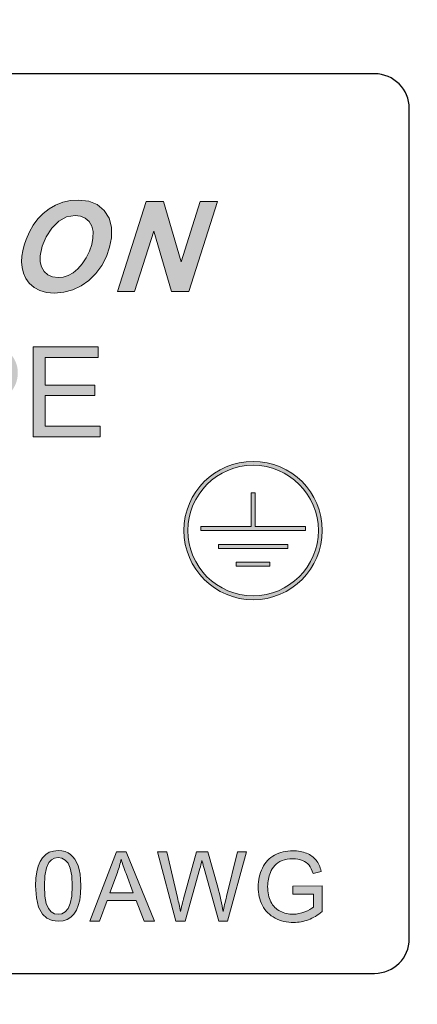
# Model space of a CAD drawing. Header units: inches. Extents: x 10161 to 10458, y -1741 to -1531.
# Tile 11 of 15: x 10339.44 to 10345.19, y -1634.8 to -1620.57. Entities that reach past the tile are written whole.
import ezdxf

# ---------------------------------------------------------------- set-up
doc = ezdxf.new("R2010")
doc.units = ezdxf.units.IN
doc.header["$MEASUREMENT"] = 0
doc.layers.get('0').update_dxf_attribs({"lineweight": 30})
doc.layers.add('66', color=1, linetype='Continuous', lineweight=13)
doc.layers.add('尺寸线', color=3, linetype='Continuous', lineweight=13)
doc.styles.add('romans-高2.5', font='romans.shx', dxfattribs={"width": 0.8, "height": 2.5})
doc.dimstyles.new('A4_0.5-Rev.1.1', dxfattribs={"dimtxt": 2.5, "dimasz": 2.5, "dimexe": 1, "dimexo": 0.3, "dimgap": 1, "dimtad": 1, "dimzin": 1, "dimdsep": 46, "dimtxsty": 'romans-高2.5', "dimcen": 1, "dimclrd": 256, "dimclre": 256, "dimclrt": 256, "dimadec": 1, "dimazin": 0, "dimtfac": 1, "dimtmove": 0, "dimatfit": 3, "dimfxl": 1, "dimtolj": 1, "dimtzin": 0, "dimlwd": -1, "dimlwe": -1, "dimarcsym": 0})

# ---------------------------------------------------------------- blocks, each defined once
blk = doc.blocks.new('*D8')
at = {"layer": 'Defpoints', "color": 0}
for p in [(10351.22, -1602.289), (10321.22, -1623.329), (10351.22, -1623.329)]:
    blk.add_point(p, dxfattribs=at)
at = {"layer": '尺寸线'}
for p, q in [((10321.22, -1623.029), (10321.22, -1601.289)), ((10351.22, -1623.029), (10351.22, -1601.289)), ((10323.72, -1602.289), (10348.72, -1602.289))]:
    blk.add_line(p, q, dxfattribs=at)
for points in [[(10323.72, -1601.872), (10323.72, -1602.705), (10321.22, -1602.289)], [(10348.72, -1601.872), (10348.72, -1602.705), (10351.22, -1602.289)]]:
    blk.add_solid(points, dxfattribs=at)
at = {"layer": '尺寸线', "insert": (10336.22, -1600.039), "char_height": 2.5, "attachment_point": 5, "style": 'romans-高2.5'}
blk.add_mtext('\\A1;30.00', dxfattribs=at)
blk = doc.blocks.new('*D5')
at = {"layer": 'Defpoints', "color": 0}
for p in [(10364.22, -1594.112), (10308.22, -1650.111), (10364.22, -1650.111)]:
    blk.add_point(p, dxfattribs=at)
at = {"layer": '尺寸线'}
for p, q in [((10308.22, -1649.811), (10308.22, -1593.112)), ((10364.22, -1649.811), (10364.22, -1593.112)), ((10310.72, -1594.112), (10361.72, -1594.112))]:
    blk.add_line(p, q, dxfattribs=at)
for points in [[(10310.72, -1593.695), (10310.72, -1594.529), (10308.22, -1594.112)], [(10361.72, -1593.695), (10361.72, -1594.529), (10364.22, -1594.112)]]:
    blk.add_solid(points, dxfattribs=at)
at = {"layer": '尺寸线', "insert": (10335.119, -1591.862), "char_height": 2.5, "attachment_point": 5, "style": 'romans-高2.5'}
blk.add_mtext('\\A1;56.00', dxfattribs=at)

msp = doc.modelspace()

# ---------------------------------------------------------------- hatches: boundary and pattern name
at = {"layer": '66'}
h = msp.add_hatch(color=256, dxfattribs=at)
h.paths.add_polyline_path([(10339.17, -1623.286), (10339.081, -1623.226), (10338.967, -1623.19), (10338.827, -1623.178), (10338.688, -1623.19), (10338.569, -1623.226), (10338.471, -1623.286), (10338.396, -1623.365), (10338.347, -1623.456), (10338.322, -1623.559), (10338.32, -1623.619), (10338.327, -1623.673), (10338.344, -1623.723), (10338.369, -1623.767), (10338.401, -1623.805), (10338.441, -1623.837), (10338.492, -1623.868), (10338.562, -1623.905), (10338.732, -1623.986), (10338.79, -1624.018), (10338.823, -1624.041), (10338.847, -1624.07), (10338.859, -1624.102), (10338.861, -1624.139), (10338.849, -1624.181), (10338.826, -1624.219), (10338.789, -1624.252), (10338.739, -1624.278), (10338.674, -1624.294), (10338.594, -1624.299), (10338.501, -1624.292), (10338.431, -1624.268), (10338.386, -1624.23), (10338.369, -1624.193), (10338.361, -1624.138), (10338.362, -1624.066), (10338.106, -1624.079), (10338.101, -1624.163), (10338.108, -1624.24), (10338.128, -1624.31), (10338.162, -1624.372), (10338.214, -1624.424), (10338.284, -1624.466), (10338.367, -1624.498), (10338.462, -1624.516), (10338.568, -1624.523), (10338.719, -1624.509), (10338.85, -1624.468), (10338.96, -1624.401), (10339.046, -1624.314), (10339.102, -1624.216), (10339.129, -1624.107), (10339.129, -1624.02), (10339.107, -1623.944), (10339.063, -1623.879), (10339.009, -1623.835), (10338.92, -1623.782), (10338.712, -1623.682), (10338.652, -1623.648), (10338.614, -1623.62), (10338.593, -1623.594), (10338.582, -1623.563), (10338.581, -1623.528), (10338.59, -1623.49), (10338.61, -1623.458), (10338.639, -1623.429), (10338.68, -1623.408), (10338.735, -1623.395), (10338.802, -1623.39), (10338.87, -1623.396), (10338.925, -1623.412), (10338.967, -1623.44), (10338.995, -1623.478), (10339.013, -1623.525), (10339.018, -1623.583), (10339.276, -1623.571), (10339.267, -1623.46), (10339.232, -1623.365)])
h.paths.add_polyline_path([(10340.562, -1623.245), (10340.438, -1623.195), (10340.289, -1623.178), (10340.173, -1623.186), (10340.063, -1623.211), (10339.96, -1623.252), (10339.866, -1623.306), (10339.78, -1623.372), (10339.704, -1623.451), (10339.638, -1623.54), (10339.581, -1623.639), (10339.534, -1623.748), (10339.505, -1623.831), (10339.484, -1623.912), (10339.472, -1623.99), (10339.468, -1624.073), (10339.476, -1624.155), (10339.496, -1624.237), (10339.53, -1624.314), (10339.58, -1624.382), (10339.648, -1624.441), (10339.731, -1624.487), (10339.83, -1624.514), (10339.944, -1624.523), (10340.08, -1624.512), (10340.209, -1624.477), (10340.33, -1624.42), (10340.442, -1624.341), (10340.541, -1624.242), (10340.626, -1624.124), (10340.694, -1623.994), (10340.741, -1623.861), (10340.767, -1623.725), (10340.767, -1623.571), (10340.733, -1623.439), (10340.662, -1623.328)])
h.paths.add_polyline_path([(10340.243, -1623.402), (10340.322, -1623.411), (10340.389, -1623.441), (10340.444, -1623.489), (10340.482, -1623.555), (10340.501, -1623.635), (10340.499, -1623.73), (10340.482, -1623.822), (10340.45, -1623.917), (10340.403, -1624.012), (10340.346, -1624.101), (10340.283, -1624.173), (10340.214, -1624.229), (10340.142, -1624.268), (10340.07, -1624.292), (10339.998, -1624.3), (10339.916, -1624.29), (10339.848, -1624.26), (10339.793, -1624.21), (10339.755, -1624.145), (10339.736, -1624.07), (10339.737, -1623.985), (10339.766, -1623.844), (10339.822, -1623.71), (10339.904, -1623.585), (10340.005, -1623.483), (10340.118, -1623.422)], flags=16)
h.paths.add_polyline_path([(10341.518, -1623.2), (10341.267, -1623.2), (10340.852, -1624.5), (10341.101, -1624.5), (10341.38, -1623.627), (10341.634, -1624.5), (10341.884, -1624.5), (10342.3, -1623.2), (10342.051, -1623.2), (10341.773, -1624.07)])
h.paths.add_polyline_path([(10340.576, -1625.3), (10339.636, -1625.3), (10339.636, -1626.6), (10340.606, -1626.6), (10340.606, -1626.447), (10339.808, -1626.447), (10339.808, -1626.004), (10340.527, -1626.004), (10340.527, -1625.852), (10339.808, -1625.852), (10339.808, -1625.454), (10340.576, -1625.454)])
edge = h.paths.add_edge_path()
edge.add_spline(control_points=[(10339.374, -1625.499), (10339.35, -1625.45), (10339.315, -1625.405), (10339.27, -1625.374)], knot_values=[0, 0, 0, 0, 0.162916, 0.162916, 0.162916, 0.162916], degree=3, periodic=0)
edge.add_spline(control_points=[(10339.27, -1625.374), (10339.223, -1625.341), (10339.166, -1625.322), (10339.11, -1625.313)], knot_values=[0, 0, 0, 0, 0.171826, 0.171826, 0.171826, 0.171826], degree=3, periodic=0)
edge.add_spline(control_points=[(10339.11, -1625.313), (10339.045, -1625.301), (10338.978, -1625.3), (10338.912, -1625.3)], knot_values=[0, 0, 0, 0, 0.198108, 0.198108, 0.198108, 0.198108], degree=3, periodic=0)
edge.add_line((10338.912, -1625.3), (10338.422, -1625.3))
edge.add_line((10338.422, -1625.3), (10338.422, -1626.6))
edge.add_line((10338.422, -1626.6), (10338.593, -1626.6))
edge.add_line((10338.593, -1626.6), (10338.593, -1626.072))
edge.add_line((10338.593, -1626.072), (10338.927, -1626.072))
edge.add_spline(control_points=[(10338.927, -1626.072), (10339.06, -1626.072), (10339.218, -1626.055), (10339.308, -1625.957)], knot_values=[0, 0, 0, 0, 0.398206, 0.398206, 0.398206, 0.398206], degree=3, periodic=0)
edge.add_spline(control_points=[(10339.308, -1625.957), (10339.376, -1625.884), (10339.414, -1625.777), (10339.414, -1625.677)], knot_values=[0, 0, 0, 0, 0.299808, 0.299808, 0.299808, 0.299808], degree=3, periodic=0)
edge.add_spline(control_points=[(10339.414, -1625.677), (10339.414, -1625.616), (10339.401, -1625.553), (10339.374, -1625.499)], knot_values=[0, 0, 0, 0, 0.181872, 0.181872, 0.181872, 0.181872], degree=3, periodic=0)
h.paths.add_polyline_path([(10338.223, -1626.052), (10337.735, -1626.052), (10337.735, -1626.212), (10338.223, -1626.212)])
edge = h.paths.add_edge_path(flags=16)
edge.add_spline(control_points=[(10339.166, -1625.856), (10339.213, -1625.815), (10339.236, -1625.745), (10339.236, -1625.682)], knot_values=[0, 0, 0, 0, 0.188039, 0.188039, 0.188039, 0.188039], degree=3, periodic=0)
edge.add_spline(control_points=[(10339.236, -1625.682), (10339.236, -1625.633), (10339.224, -1625.582), (10339.195, -1625.542)], knot_values=[0, 0, 0, 0, 0.145857, 0.145857, 0.145857, 0.145857], degree=3, periodic=0)
edge.add_spline(control_points=[(10339.195, -1625.542), (10339.17, -1625.506), (10339.129, -1625.477), (10339.087, -1625.465)], knot_values=[0, 0, 0, 0, 0.133007, 0.133007, 0.133007, 0.133007], degree=3, periodic=0)
edge.add_spline(control_points=[(10339.087, -1625.465), (10339.035, -1625.452), (10338.98, -1625.454), (10338.926, -1625.454)], knot_values=[0, 0, 0, 0, 0.160843, 0.160843, 0.160843, 0.160843], degree=3, periodic=0)
edge.add_line((10338.926, -1625.454), (10338.594, -1625.454))
edge.add_line((10338.594, -1625.454), (10338.593, -1625.919))
edge.add_line((10338.593, -1625.919), (10338.93, -1625.918))
edge.add_spline(control_points=[(10338.93, -1625.918), (10339.011, -1625.918), (10339.106, -1625.911), (10339.166, -1625.856)], knot_values=[0, 0, 0, 0, 0.244644, 0.244644, 0.244644, 0.244644], degree=3, periodic=0)
h.paths.add_polyline_path([(10337.414, -1625.3), (10337.284, -1625.3), (10336.69, -1626.143), (10336.691, -1626.289), (10337.254, -1626.289), (10337.254, -1626.6), (10337.414, -1626.6), (10337.414, -1626.289), (10337.59, -1626.289), (10337.59, -1626.143), (10337.414, -1626.143)])
h.paths.add_polyline_path([(10337.254, -1626.143), (10336.848, -1626.143), (10337.254, -1625.557)], flags=17)
h.paths.add_polyline_path([(10336.095, -1625.827), (10336.22, -1625.707), (10336.22, -1625.488), (10335.762, -1625.945), (10335.762, -1625.3), (10335.59, -1625.3), (10335.59, -1626.6), (10335.762, -1626.6), (10335.762, -1626.15), (10335.975, -1625.942), (10336.22, -1626.291), (10336.22, -1625.997)])
h.paths.add_polyline_path([(10336.641, -1625.301), (10336.408, -1625.3), (10336.22, -1625.488), (10336.22, -1625.707)])
h.paths.add_polyline_path([(10336.22, -1625.997), (10336.22, -1626.291), (10336.437, -1626.6), (10336.664, -1626.6)])
h.paths.add_polyline_path([(10334.884, -1625.827), (10335.43, -1625.301), (10335.197, -1625.3), (10334.551, -1625.945), (10334.551, -1625.3), (10334.379, -1625.3), (10334.379, -1626.6), (10334.551, -1626.6), (10334.551, -1626.15), (10334.764, -1625.942), (10335.227, -1626.6), (10335.454, -1626.6)])
h.paths.add_polyline_path([(10333.96, -1625.4), (10333.867, -1625.346), (10333.759, -1625.313), (10333.638, -1625.302), (10333.529, -1625.311), (10333.426, -1625.337), (10333.329, -1625.379), (10333.242, -1625.439), (10333.17, -1625.514), (10333.112, -1625.605), (10333.07, -1625.71), (10333.044, -1625.826), (10333.036, -1625.953), (10333.043, -1626.072), (10333.066, -1626.186), (10333.103, -1626.295), (10333.155, -1626.393), (10333.221, -1626.474), (10333.3, -1626.539), (10333.395, -1626.585), (10333.507, -1626.613), (10333.636, -1626.623), (10333.762, -1626.611), (10333.874, -1626.574), (10333.973, -1626.514), (10334.056, -1626.429), (10334.119, -1626.324), (10334.164, -1626.196), (10333.995, -1626.153), (10333.965, -1626.252), (10333.921, -1626.333), (10333.862, -1626.396), (10333.792, -1626.442), (10333.712, -1626.469), (10333.622, -1626.478), (10333.546, -1626.471), (10333.474, -1626.451), (10333.405, -1626.418), (10333.344, -1626.371), (10333.295, -1626.311), (10333.257, -1626.236), (10333.231, -1626.151), (10333.215, -1626.056), (10333.21, -1625.952), (10333.214, -1625.869), (10333.228, -1625.787), (10333.25, -1625.707), (10333.283, -1625.633), (10333.33, -1625.57), (10333.389, -1625.517), (10333.46, -1625.478), (10333.542, -1625.455), (10333.635, -1625.447), (10333.715, -1625.454), (10333.786, -1625.475), (10333.847, -1625.511), (10333.899, -1625.561), (10333.942, -1625.629), (10333.976, -1625.714), (10334.142, -1625.674), (10334.099, -1625.565), (10334.039, -1625.474)])
h = msp.add_hatch(color=256, dxfattribs=at)
h.paths.add_polyline_path([(10343.814, -1627.955, 1), (10341.814, -1627.955, 1)])
h.paths.add_polyline_path([(10343.757, -1627.955, 1), (10341.871, -1627.955, 1)], flags=16)
h.paths.add_polyline_path([(10342.843, -1627.412), (10342.843, -1627.898), (10343.571, -1627.898), (10343.571, -1627.955), (10342.057, -1627.955), (10342.057, -1627.898), (10342.785, -1627.898), (10342.785, -1627.412)], flags=0)
h.paths.add_polyline_path([(10343.314, -1628.155), (10343.314, -1628.212), (10342.314, -1628.212), (10342.314, -1628.155)], flags=0)
h.paths.add_polyline_path([(10343.057, -1628.412), (10343.057, -1628.47), (10342.571, -1628.47), (10342.571, -1628.412)], flags=0)
h = msp.add_hatch(color=256, dxfattribs=at)
h.paths.add_polyline_path([(10340.302, -1632.854), (10340.285, -1632.799), (10340.264, -1632.749), (10340.24, -1632.705), (10340.211, -1632.668), (10340.177, -1632.637), (10340.139, -1632.612), (10340.097, -1632.594), (10340.049, -1632.583), (10339.998, -1632.579), (10339.929, -1632.586), (10339.869, -1632.605), (10339.817, -1632.638), (10339.772, -1632.683), (10339.736, -1632.738), (10339.708, -1632.805), (10339.688, -1632.885), (10339.675, -1632.98), (10339.671, -1633.091), (10339.682, -1633.262), (10339.715, -1633.397), (10339.77, -1633.498), (10339.832, -1633.556), (10339.908, -1633.59), (10339.998, -1633.602), (10340.067, -1633.595), (10340.128, -1633.576), (10340.18, -1633.543), (10340.224, -1633.498), (10340.26, -1633.442), (10340.288, -1633.375), (10340.308, -1633.296), (10340.32, -1633.201), (10340.324, -1633.091), (10340.322, -1632.998), (10340.314, -1632.92)])
h.paths.add_polyline_path([(10340.172, -1632.835), (10340.14, -1632.762), (10340.099, -1632.717), (10340.051, -1632.69), (10339.997, -1632.681), (10339.944, -1632.689), (10339.899, -1632.713), (10339.861, -1632.753), (10339.826, -1632.831), (10339.805, -1632.944), (10339.798, -1633.091), (10339.804, -1633.237), (10339.823, -1633.346), (10339.856, -1633.419), (10339.897, -1633.465), (10339.944, -1633.492), (10339.998, -1633.501), (10340.051, -1633.492), (10340.099, -1633.464), (10340.14, -1633.419), (10340.172, -1633.346), (10340.192, -1633.237), (10340.198, -1633.091), (10340.192, -1632.945)], flags=16)
h = msp.add_hatch(color=256, dxfattribs=at)
edge = h.paths.add_edge_path()
edge.add_spline(control_points=[(10341.391, -1633.602), (10341.391, -1633.602), (10340.981, -1632.6), (10340.981, -1632.6)], knot_values=[0.25, 0.25, 0.25, 0.25, 0.375, 0.375, 0.375, 0.375], degree=3, periodic=0)
edge.add_spline(control_points=[(10340.981, -1632.6), (10340.981, -1632.6), (10340.839, -1632.6), (10340.839, -1632.6)], knot_values=[0.125, 0.125, 0.125, 0.125, 0.25, 0.25, 0.25, 0.25], degree=3, periodic=0)
edge.add_spline(control_points=[(10340.839, -1632.6), (10340.839, -1632.6), (10340.454, -1633.602), (10340.454, -1633.602)], knot_values=[0, 0, 0, 0, 0.125, 0.125, 0.125, 0.125], degree=3, periodic=0)
edge.add_spline(control_points=[(10340.454, -1633.602), (10340.454, -1633.602), (10340.595, -1633.602), (10340.595, -1633.602)], knot_values=[0.875001, 0.875001, 0.875001, 0.875001, 1, 1, 1, 1], degree=3, periodic=0)
edge.add_spline(control_points=[(10340.595, -1633.602), (10340.595, -1633.602), (10340.705, -1633.299), (10340.705, -1633.299)], knot_values=[0.75, 0.75, 0.75, 0.75, 0.874999, 0.874999, 0.874999, 0.874999], degree=3, periodic=0)
edge.add_spline(control_points=[(10340.705, -1633.299), (10340.705, -1633.299), (10341.124, -1633.299), (10341.124, -1633.299)], knot_values=[0.625, 0.625, 0.625, 0.625, 0.75, 0.75, 0.75, 0.75], degree=3, periodic=0)
edge.add_spline(control_points=[(10341.124, -1633.299), (10341.124, -1633.299), (10341.24, -1633.602), (10341.24, -1633.602)], knot_values=[0.500001, 0.500001, 0.500001, 0.500001, 0.625, 0.625, 0.625, 0.625], degree=3, periodic=0)
edge.add_spline(control_points=[(10341.24, -1633.602), (10341.24, -1633.602), (10341.391, -1633.602), (10341.391, -1633.602)], knot_values=[0.375, 0.375, 0.375, 0.375, 0.499999, 0.499999, 0.499999, 0.499999], degree=3, periodic=0)
edge = h.paths.add_edge_path(flags=16)
edge.add_spline(control_points=[(10341.083, -1633.191), (10341.083, -1633.191), (10340.743, -1633.191), (10340.743, -1633.191)], knot_values=[0.000002, 0.000002, 0.000002, 0.000002, 0.199998, 0.199998, 0.199998, 0.199998], degree=3, periodic=0)
edge.add_spline(control_points=[(10340.743, -1633.191), (10340.743, -1633.191), (10340.853, -1632.897), (10340.853, -1632.897)], knot_values=[0.8, 0.8, 0.8, 0.8, 0.999998, 0.999998, 0.999998, 0.999998], degree=3, periodic=0)
edge.add_spline(control_points=[(10340.853, -1632.897), (10340.876, -1632.834), (10340.894, -1632.77), (10340.907, -1632.706)], knot_values=[0.6, 0.6, 0.6, 0.6, 0.8, 0.8, 0.8, 0.8], degree=3, periodic=0)
edge.add_spline(control_points=[(10340.907, -1632.706), (10340.922, -1632.76), (10340.946, -1632.829), (10340.978, -1632.913)], knot_values=[0.4, 0.4, 0.4, 0.4, 0.6, 0.6, 0.6, 0.6], degree=3, periodic=0)
edge.add_spline(control_points=[(10340.978, -1632.913), (10340.978, -1632.913), (10341.083, -1633.191), (10341.083, -1633.191)], knot_values=[0.200002, 0.200002, 0.200002, 0.200002, 0.4, 0.4, 0.4, 0.4], degree=3, periodic=0)
edge = h.paths.add_edge_path()
edge.add_spline(control_points=[(10342.046, -1632.839), (10342.046, -1632.839), (10341.833, -1633.602), (10341.833, -1633.602)], knot_values=[0.894737, 0.894737, 0.894737, 0.894737, 0.947368, 0.947368, 0.947368, 0.947368], degree=3, periodic=0)
edge.add_spline(control_points=[(10341.833, -1633.602), (10341.833, -1633.602), (10341.698, -1633.602), (10341.698, -1633.602)], knot_values=[0.947368, 0.947368, 0.947368, 0.947368, 1, 1, 1, 1], degree=3, periodic=0)
edge.add_spline(control_points=[(10341.698, -1633.602), (10341.698, -1633.602), (10341.432, -1632.6), (10341.432, -1632.6)], knot_values=[0, 0, 0, 0, 0.052632, 0.052632, 0.052632, 0.052632], degree=3, periodic=0)
edge.add_spline(control_points=[(10341.432, -1632.6), (10341.432, -1632.6), (10341.568, -1632.6), (10341.568, -1632.6)], knot_values=[0.052632, 0.052632, 0.052632, 0.052632, 0.105263, 0.105263, 0.105263, 0.105263], degree=3, periodic=0)
edge.add_spline(control_points=[(10341.568, -1632.6), (10341.568, -1632.6), (10341.721, -1633.257), (10341.721, -1633.257)], knot_values=[0.105263, 0.105263, 0.105263, 0.105263, 0.157895, 0.157895, 0.157895, 0.157895], degree=3, periodic=0)
edge.add_spline(control_points=[(10341.721, -1633.257), (10341.737, -1633.326), (10341.751, -1633.394), (10341.763, -1633.462)], knot_values=[0.157895, 0.157895, 0.157895, 0.157895, 0.210526, 0.210526, 0.210526, 0.210526], degree=3, periodic=0)
edge.add_spline(control_points=[(10341.763, -1633.462), (10341.788, -1633.355), (10341.803, -1633.293), (10341.808, -1633.277)], knot_values=[0.210526, 0.210526, 0.210526, 0.210526, 0.263158, 0.263158, 0.263158, 0.263158], degree=3, periodic=0)
edge.add_spline(control_points=[(10341.808, -1633.277), (10341.808, -1633.277), (10341.998, -1632.6), (10341.998, -1632.6)], knot_values=[0.263158, 0.263158, 0.263158, 0.263158, 0.315789, 0.315789, 0.315789, 0.315789], degree=3, periodic=0)
edge.add_spline(control_points=[(10341.998, -1632.6), (10341.998, -1632.6), (10342.158, -1632.6), (10342.158, -1632.6)], knot_values=[0.315789, 0.315789, 0.315789, 0.315789, 0.368421, 0.368421, 0.368421, 0.368421], degree=3, periodic=0)
edge.add_spline(control_points=[(10342.158, -1632.6), (10342.158, -1632.6), (10342.302, -1633.107), (10342.302, -1633.107)], knot_values=[0.368421, 0.368421, 0.368421, 0.368421, 0.421053, 0.421053, 0.421053, 0.421053], degree=3, periodic=0)
edge.add_spline(control_points=[(10342.302, -1633.107), (10342.338, -1633.233), (10342.364, -1633.351), (10342.38, -1633.462)], knot_values=[0.421053, 0.421053, 0.421053, 0.421053, 0.473684, 0.473684, 0.473684, 0.473684], degree=3, periodic=0)
edge.add_spline(control_points=[(10342.38, -1633.462), (10342.392, -1633.399), (10342.409, -1633.326), (10342.43, -1633.244)], knot_values=[0.473684, 0.473684, 0.473684, 0.473684, 0.526316, 0.526316, 0.526316, 0.526316], degree=3, periodic=0)
edge.add_spline(control_points=[(10342.43, -1633.244), (10342.43, -1633.244), (10342.587, -1632.6), (10342.587, -1632.6)], knot_values=[0.526316, 0.526316, 0.526316, 0.526316, 0.578947, 0.578947, 0.578947, 0.578947], degree=3, periodic=0)
edge.add_spline(control_points=[(10342.587, -1632.6), (10342.587, -1632.6), (10342.72, -1632.6), (10342.72, -1632.6)], knot_values=[0.578947, 0.578947, 0.578947, 0.578947, 0.631579, 0.631579, 0.631579, 0.631579], degree=3, periodic=0)
edge.add_spline(control_points=[(10342.72, -1632.6), (10342.72, -1632.6), (10342.445, -1633.602), (10342.445, -1633.602)], knot_values=[0.631579, 0.631579, 0.631579, 0.631579, 0.684211, 0.684211, 0.684211, 0.684211], degree=3, periodic=0)
edge.add_spline(control_points=[(10342.445, -1633.602), (10342.445, -1633.602), (10342.317, -1633.602), (10342.317, -1633.602)], knot_values=[0.684211, 0.684211, 0.684211, 0.684211, 0.736842, 0.736842, 0.736842, 0.736842], degree=3, periodic=0)
edge.add_spline(control_points=[(10342.317, -1633.602), (10342.317, -1633.602), (10342.106, -1632.839), (10342.106, -1632.839)], knot_values=[0.736842, 0.736842, 0.736842, 0.736842, 0.789474, 0.789474, 0.789474, 0.789474], degree=3, periodic=0)
edge.add_line((10342.107, -1632.84), (10342.106, -1632.839))
edge.add_spline(control_points=[(10342.106, -1632.839), (10342.089, -1632.775), (10342.078, -1632.736), (10342.075, -1632.721)], knot_values=[0.789474, 0.789474, 0.789474, 0.789474, 0.842105, 0.842105, 0.842105, 0.842105], degree=3, periodic=0)
edge.add_spline(control_points=[(10342.075, -1632.721), (10342.064, -1632.767), (10342.055, -1632.807), (10342.046, -1632.839)], knot_values=[0.842105, 0.842105, 0.842105, 0.842105, 0.894737, 0.894737, 0.894737, 0.894737], degree=3, periodic=0)
edge = h.paths.add_edge_path()
edge.add_spline(control_points=[(10343.024, -1633.098), (10343.024, -1633.025), (10343.037, -1632.958), (10343.063, -1632.896)], knot_values=[0.724138, 0.724138, 0.724138, 0.724138, 0.758621, 0.758621, 0.758621, 0.758621], degree=3, periodic=0)
edge.add_spline(control_points=[(10343.063, -1632.896), (10343.078, -1632.86), (10343.099, -1632.827), (10343.126, -1632.797)], knot_values=[0.689655, 0.689655, 0.689655, 0.689655, 0.724138, 0.724138, 0.724138, 0.724138], degree=3, periodic=0)
edge.add_spline(control_points=[(10343.126, -1632.797), (10343.153, -1632.767), (10343.189, -1632.743), (10343.233, -1632.724)], knot_values=[0.655172, 0.655172, 0.655172, 0.655172, 0.689655, 0.689655, 0.689655, 0.689655], degree=3, periodic=0)
edge.add_spline(control_points=[(10343.233, -1632.724), (10343.277, -1632.706), (10343.329, -1632.697), (10343.39, -1632.697)], knot_values=[0.62069, 0.62069, 0.62069, 0.62069, 0.655172, 0.655172, 0.655172, 0.655172], degree=3, periodic=0)
edge.add_spline(control_points=[(10343.39, -1632.697), (10343.44, -1632.697), (10343.487, -1632.706), (10343.528, -1632.723)], knot_values=[0.586207, 0.586207, 0.586207, 0.586207, 0.62069, 0.62069, 0.62069, 0.62069], degree=3, periodic=0)
edge.add_spline(control_points=[(10343.528, -1632.723), (10343.569, -1632.741), (10343.601, -1632.764), (10343.624, -1632.793)], knot_values=[0.551724, 0.551724, 0.551724, 0.551724, 0.586207, 0.586207, 0.586207, 0.586207], degree=3, periodic=0)
edge.add_spline(control_points=[(10343.624, -1632.793), (10343.646, -1632.822), (10343.664, -1632.862), (10343.68, -1632.913)], knot_values=[0.517241, 0.517241, 0.517241, 0.517241, 0.551724, 0.551724, 0.551724, 0.551724], degree=3, periodic=0)
edge.add_spline(control_points=[(10343.68, -1632.913), (10343.68, -1632.913), (10343.799, -1632.88), (10343.799, -1632.88)], knot_values=[0.482759, 0.482759, 0.482759, 0.482759, 0.517241, 0.517241, 0.517241, 0.517241], degree=3, periodic=0)
edge.add_spline(control_points=[(10343.799, -1632.88), (10343.782, -1632.813), (10343.757, -1632.759), (10343.723, -1632.717)], knot_values=[0.448276, 0.448276, 0.448276, 0.448276, 0.482759, 0.482759, 0.482759, 0.482759], degree=3, periodic=0)
edge.add_spline(control_points=[(10343.723, -1632.717), (10343.69, -1632.675), (10343.644, -1632.642), (10343.586, -1632.619)], knot_values=[0.413793, 0.413793, 0.413793, 0.413793, 0.448276, 0.448276, 0.448276, 0.448276], degree=3, periodic=0)
edge.add_spline(control_points=[(10343.586, -1632.619), (10343.527, -1632.595), (10343.462, -1632.583), (10343.389, -1632.583)], knot_values=[0.37931, 0.37931, 0.37931, 0.37931, 0.413793, 0.413793, 0.413793, 0.413793], degree=3, periodic=0)
edge.add_spline(control_points=[(10343.389, -1632.583), (10343.289, -1632.583), (10343.201, -1632.604), (10343.125, -1632.645)], knot_values=[0.344828, 0.344828, 0.344828, 0.344828, 0.37931, 0.37931, 0.37931, 0.37931], degree=3, periodic=0)
edge.add_spline(control_points=[(10343.125, -1632.645), (10343.048, -1632.686), (10342.99, -1632.748), (10342.949, -1632.833)], knot_values=[0.310345, 0.310345, 0.310345, 0.310345, 0.344828, 0.344828, 0.344828, 0.344828], degree=3, periodic=0)
edge.add_spline(control_points=[(10342.949, -1632.833), (10342.908, -1632.918), (10342.888, -1633.008), (10342.888, -1633.106)], knot_values=[0.275862, 0.275862, 0.275862, 0.275862, 0.310345, 0.310345, 0.310345, 0.310345], degree=3, periodic=0)
edge.add_spline(control_points=[(10342.888, -1633.106), (10342.888, -1633.204), (10342.908, -1633.293), (10342.949, -1633.373)], knot_values=[0.241379, 0.241379, 0.241379, 0.241379, 0.275862, 0.275862, 0.275862, 0.275862], degree=3, periodic=0)
edge.add_spline(control_points=[(10342.949, -1633.373), (10342.99, -1633.453), (10343.051, -1633.514), (10343.131, -1633.556)], knot_values=[0.206897, 0.206897, 0.206897, 0.206897, 0.241379, 0.241379, 0.241379, 0.241379], degree=3, periodic=0)
edge.add_spline(control_points=[(10343.131, -1633.556), (10343.212, -1633.598), (10343.301, -1633.619), (10343.4, -1633.619)], knot_values=[0.172414, 0.172414, 0.172414, 0.172414, 0.206897, 0.206897, 0.206897, 0.206897], degree=3, periodic=0)
edge.add_spline(control_points=[(10343.4, -1633.619), (10343.472, -1633.619), (10343.543, -1633.606), (10343.613, -1633.58)], knot_values=[0.137931, 0.137931, 0.137931, 0.137931, 0.172414, 0.172414, 0.172414, 0.172414], degree=3, periodic=0)
edge.add_spline(control_points=[(10343.613, -1633.58), (10343.682, -1633.553), (10343.749, -1633.514), (10343.814, -1633.462)], knot_values=[0.103448, 0.103448, 0.103448, 0.103448, 0.137931, 0.137931, 0.137931, 0.137931], degree=3, periodic=0)
edge.add_spline(control_points=[(10343.814, -1633.462), (10343.814, -1633.462), (10343.814, -1633.091), (10343.814, -1633.091)], knot_values=[0.068966, 0.068966, 0.068966, 0.068966, 0.103448, 0.103448, 0.103448, 0.103448], degree=3, periodic=0)
edge.add_spline(control_points=[(10343.814, -1633.091), (10343.814, -1633.091), (10343.39, -1633.092), (10343.39, -1633.092)], knot_values=[0.034483, 0.034483, 0.034483, 0.034483, 0.068966, 0.068966, 0.068966, 0.068966], degree=3, periodic=0)
edge.add_spline(control_points=[(10343.39, -1633.092), (10343.39, -1633.092), (10343.39, -1633.209), (10343.39, -1633.209)], knot_values=[0, 0, 0, 0, 0.034483, 0.034483, 0.034483, 0.034483], degree=3, periodic=0)
edge.add_spline(control_points=[(10343.39, -1633.209), (10343.39, -1633.209), (10343.684, -1633.209), (10343.684, -1633.209)], knot_values=[0.965517, 0.965517, 0.965517, 0.965517, 1, 1, 1, 1], degree=3, periodic=0)
edge.add_spline(control_points=[(10343.684, -1633.209), (10343.684, -1633.209), (10343.684, -1633.396), (10343.684, -1633.396)], knot_values=[0.931034, 0.931034, 0.931034, 0.931034, 0.965517, 0.965517, 0.965517, 0.965517], degree=3, periodic=0)
edge.add_spline(control_points=[(10343.684, -1633.396), (10343.656, -1633.421), (10343.615, -1633.444), (10343.56, -1633.466)], knot_values=[0.896552, 0.896552, 0.896552, 0.896552, 0.931034, 0.931034, 0.931034, 0.931034], degree=3, periodic=0)
edge.add_spline(control_points=[(10343.56, -1633.466), (10343.505, -1633.488), (10343.449, -1633.5), (10343.392, -1633.5)], knot_values=[0.862069, 0.862069, 0.862069, 0.862069, 0.896552, 0.896552, 0.896552, 0.896552], degree=3, periodic=0)
edge.add_spline(control_points=[(10343.392, -1633.5), (10343.326, -1633.5), (10343.264, -1633.485), (10343.205, -1633.456)], knot_values=[0.827586, 0.827586, 0.827586, 0.827586, 0.862069, 0.862069, 0.862069, 0.862069], degree=3, periodic=0)
edge.add_spline(control_points=[(10343.205, -1633.456), (10343.146, -1633.427), (10343.101, -1633.382), (10343.071, -1633.322)], knot_values=[0.793103, 0.793103, 0.793103, 0.793103, 0.827586, 0.827586, 0.827586, 0.827586], degree=3, periodic=0)
edge.add_spline(control_points=[(10343.071, -1633.322), (10343.04, -1633.262), (10343.024, -1633.187), (10343.024, -1633.098)], knot_values=[0.758621, 0.758621, 0.758621, 0.758621, 0.793103, 0.793103, 0.793103, 0.793103], degree=3, periodic=0)

# ---------------------------------------------------------------- linework, layer by layer
for p, q in [((10344.57, -1621.354), (10327.87, -1621.354)), ((10345.07, -1633.854), (10345.07, -1621.854)), ((10327.87, -1634.354), (10344.57, -1634.354))]:
    msp.add_line(p, q)
for centre, start, end in [((10344.57, -1621.854), 0, 90), ((10344.57, -1633.854), 270, 0)]:
    msp.add_arc(centre, 0.5, start, end)
for p, q in [((10339.96, -1623.252), (10339.866, -1623.306)), ((10340.063, -1623.211), (10339.96, -1623.252)), ((10340.173, -1623.186), (10340.063, -1623.211)), ((10340.289, -1623.178), (10340.173, -1623.186)), ((10340.438, -1623.195), (10340.289, -1623.178)), ((10340.562, -1623.245), (10340.438, -1623.195)), ((10340.662, -1623.328), (10340.562, -1623.245)), ((10341.267, -1623.2), (10340.852, -1624.5)), ((10341.518, -1623.2), (10341.267, -1623.2)), ((10341.773, -1624.07), (10341.518, -1623.2)), ((10342.051, -1623.2), (10341.773, -1624.07)), ((10341.884, -1624.5), (10342.3, -1623.2)), ((10342.3, -1623.2), (10342.051, -1623.2)), ((10339.78, -1623.372), (10339.704, -1623.451)), ((10339.866, -1623.306), (10339.78, -1623.372)), ((10340.005, -1623.483), (10340.118, -1623.422)), ((10340.118, -1623.422), (10340.243, -1623.402)), ((10340.243, -1623.402), (10340.322, -1623.411)), ((10340.322, -1623.411), (10340.389, -1623.441)), ((10340.733, -1623.439), (10340.662, -1623.328)), ((10339.638, -1623.54), (10339.581, -1623.639)), ((10339.704, -1623.451), (10339.638, -1623.54)), ((10339.904, -1623.585), (10340.005, -1623.483)), ((10340.389, -1623.441), (10340.444, -1623.489)), ((10340.444, -1623.489), (10340.482, -1623.555)), ((10340.482, -1623.555), (10340.501, -1623.635)), ((10340.767, -1623.571), (10340.733, -1623.439)), ((10340.767, -1623.725), (10340.767, -1623.571)), ((10339.581, -1623.639), (10339.534, -1623.748)), ((10339.766, -1623.844), (10339.822, -1623.71)), ((10339.822, -1623.71), (10339.904, -1623.585)), ((10340.501, -1623.635), (10340.499, -1623.73)), ((10341.101, -1624.5), (10341.38, -1623.627)), ((10341.38, -1623.627), (10341.634, -1624.5)), ((10339.505, -1623.831), (10339.484, -1623.912)), ((10339.534, -1623.748), (10339.505, -1623.831)), ((10339.737, -1623.985), (10339.766, -1623.844)), ((10340.482, -1623.822), (10340.45, -1623.917)), ((10340.499, -1623.73), (10340.482, -1623.822)), ((10340.694, -1623.994), (10340.741, -1623.861)), ((10340.741, -1623.861), (10340.767, -1623.725)), ((10339.472, -1623.99), (10339.468, -1624.073)), ((10339.484, -1623.912), (10339.472, -1623.99)), ((10339.736, -1624.07), (10339.737, -1623.985)), ((10340.45, -1623.917), (10340.403, -1624.012)), ((10340.626, -1624.124), (10340.694, -1623.994)), ((10339.468, -1624.073), (10339.476, -1624.155)), ((10339.755, -1624.145), (10339.736, -1624.07)), ((10339.793, -1624.21), (10339.755, -1624.145)), ((10340.346, -1624.101), (10340.283, -1624.173)), ((10340.403, -1624.012), (10340.346, -1624.101)), ((10340.541, -1624.242), (10340.626, -1624.124)), ((10339.476, -1624.155), (10339.496, -1624.237)), ((10339.496, -1624.237), (10339.53, -1624.314)), ((10339.848, -1624.26), (10339.793, -1624.21)), ((10339.916, -1624.29), (10339.848, -1624.26)), ((10339.998, -1624.3), (10339.916, -1624.29)), ((10340.142, -1624.268), (10340.07, -1624.292)), ((10340.214, -1624.229), (10340.142, -1624.268)), ((10340.283, -1624.173), (10340.214, -1624.229)), ((10340.442, -1624.341), (10340.541, -1624.242)), ((10339.53, -1624.314), (10339.58, -1624.382)), ((10339.58, -1624.382), (10339.648, -1624.441)), ((10340.07, -1624.292), (10339.998, -1624.3)), ((10340.209, -1624.477), (10340.33, -1624.42)), ((10340.33, -1624.42), (10340.442, -1624.341)), ((10339.648, -1624.441), (10339.731, -1624.487)), ((10339.731, -1624.487), (10339.83, -1624.514)), ((10339.83, -1624.514), (10339.944, -1624.523)), ((10339.944, -1624.523), (10340.08, -1624.512)), ((10340.08, -1624.512), (10340.209, -1624.477)), ((10340.852, -1624.5), (10341.101, -1624.5)), ((10341.634, -1624.5), (10341.884, -1624.5)), ((10340.576, -1625.3), (10339.636, -1625.3)), ((10339.636, -1625.3), (10339.636, -1626.6)), ((10340.576, -1625.454), (10340.576, -1625.3)), ((10339.808, -1625.454), (10340.576, -1625.454)), ((10339.808, -1625.852), (10339.808, -1625.454)), ((10340.527, -1625.852), (10339.808, -1625.852)), ((10340.527, -1626.004), (10340.527, -1625.852)), ((10339.808, -1626.004), (10340.527, -1626.004)), ((10339.808, -1626.447), (10339.808, -1626.004)), ((10340.606, -1626.447), (10339.808, -1626.447)), ((10340.606, -1626.6), (10340.606, -1626.447)), ((10339.636, -1626.6), (10340.606, -1626.6)), ((10342.785, -1627.412), (10342.785, -1627.898)), ((10342.843, -1627.412), (10342.785, -1627.412)), ((10342.843, -1627.898), (10342.843, -1627.412)), ((10342.785, -1627.898), (10342.057, -1627.898)), ((10342.057, -1627.898), (10342.057, -1627.955)), ((10342.057, -1627.955), (10343.571, -1627.955)), ((10343.571, -1627.898), (10342.843, -1627.898)), ((10343.571, -1627.955), (10343.571, -1627.898)), ((10342.314, -1628.155), (10342.314, -1628.212)), ((10343.314, -1628.155), (10342.314, -1628.155)), ((10342.314, -1628.212), (10343.314, -1628.212)), ((10343.314, -1628.212), (10343.314, -1628.155)), ((10342.571, -1628.412), (10342.571, -1628.47)), ((10343.057, -1628.412), (10342.571, -1628.412)), ((10343.057, -1628.47), (10343.057, -1628.412)), ((10342.571, -1628.47), (10343.057, -1628.47)), ((10339.736, -1632.738), (10339.772, -1632.683)), ((10339.772, -1632.683), (10339.817, -1632.638)), ((10339.817, -1632.638), (10339.869, -1632.605)), ((10339.869, -1632.605), (10339.929, -1632.586)), ((10339.929, -1632.586), (10339.998, -1632.579)), ((10339.997, -1632.681), (10339.944, -1632.689)), ((10340.051, -1632.69), (10339.997, -1632.681)), ((10339.998, -1632.579), (10340.049, -1632.583)), ((10340.049, -1632.583), (10340.097, -1632.594)), ((10340.097, -1632.594), (10340.139, -1632.612)), ((10340.139, -1632.612), (10340.177, -1632.637)), ((10340.177, -1632.637), (10340.211, -1632.668)), ((10340.211, -1632.668), (10340.24, -1632.705)), ((10339.688, -1632.885), (10339.708, -1632.805)), ((10339.708, -1632.805), (10339.736, -1632.738)), ((10339.861, -1632.753), (10339.826, -1632.831)), ((10339.899, -1632.713), (10339.861, -1632.753)), ((10339.944, -1632.689), (10339.899, -1632.713)), ((10340.099, -1632.717), (10340.051, -1632.69)), ((10340.14, -1632.762), (10340.099, -1632.717)), ((10340.172, -1632.835), (10340.14, -1632.762)), ((10340.24, -1632.705), (10340.264, -1632.749)), ((10340.264, -1632.749), (10340.285, -1632.799)), ((10340.285, -1632.799), (10340.302, -1632.854)), ((10339.675, -1632.98), (10339.688, -1632.885)), ((10339.805, -1632.944), (10339.798, -1633.091)), ((10339.826, -1632.831), (10339.805, -1632.944)), ((10340.192, -1632.945), (10340.172, -1632.835)), ((10340.198, -1633.091), (10340.192, -1632.945)), ((10340.302, -1632.854), (10340.314, -1632.92)), ((10340.314, -1632.92), (10340.322, -1632.998)), ((10339.671, -1633.091), (10339.675, -1632.98)), ((10339.682, -1633.262), (10339.671, -1633.091)), ((10339.798, -1633.091), (10339.804, -1633.237)), ((10340.192, -1633.237), (10340.198, -1633.091)), ((10340.324, -1633.091), (10340.32, -1633.201)), ((10340.322, -1632.998), (10340.324, -1633.091)), ((10339.804, -1633.237), (10339.823, -1633.346)), ((10340.172, -1633.346), (10340.192, -1633.237)), ((10340.32, -1633.201), (10340.308, -1633.296)), ((10339.715, -1633.397), (10339.682, -1633.262)), ((10339.77, -1633.498), (10339.715, -1633.397)), ((10339.823, -1633.346), (10339.856, -1633.419)), ((10340.14, -1633.419), (10340.172, -1633.346)), ((10340.288, -1633.375), (10340.26, -1633.442)), ((10340.308, -1633.296), (10340.288, -1633.375)), ((10339.832, -1633.556), (10339.77, -1633.498)), ((10339.856, -1633.419), (10339.897, -1633.465)), ((10339.897, -1633.465), (10339.944, -1633.492)), ((10339.944, -1633.492), (10339.998, -1633.501)), ((10339.998, -1633.501), (10340.051, -1633.492)), ((10340.051, -1633.492), (10340.099, -1633.464)), ((10340.099, -1633.464), (10340.14, -1633.419)), ((10340.224, -1633.498), (10340.18, -1633.543)), ((10340.26, -1633.442), (10340.224, -1633.498)), ((10339.908, -1633.59), (10339.832, -1633.556)), ((10339.998, -1633.602), (10339.908, -1633.59)), ((10340.067, -1633.595), (10339.998, -1633.602)), ((10340.128, -1633.576), (10340.067, -1633.595)), ((10340.18, -1633.543), (10340.128, -1633.576))]:
    msp.add_line(p, q, dxfattribs=at)
for radius in [1, 0.943]:
    msp.add_circle((10342.814, -1627.955), radius, dxfattribs=at)
for points in [[(10340.454, -1633.602), (10340.454, -1633.602), (10340.839, -1632.6), (10340.839, -1632.6)], [(10340.839, -1632.6), (10340.839, -1632.6), (10340.981, -1632.6), (10340.981, -1632.6)], [(10340.981, -1632.6), (10340.981, -1632.6), (10341.391, -1633.602), (10341.391, -1633.602)], [(10341.698, -1633.602), (10341.698, -1633.602), (10341.432, -1632.6), (10341.432, -1632.6)], [(10341.432, -1632.6), (10341.432, -1632.6), (10341.568, -1632.6), (10341.568, -1632.6)], [(10341.568, -1632.6), (10341.568, -1632.6), (10341.721, -1633.257), (10341.721, -1633.257)], [(10341.808, -1633.277), (10341.808, -1633.277), (10341.998, -1632.6), (10341.998, -1632.6)], [(10341.998, -1632.6), (10341.998, -1632.6), (10342.158, -1632.6), (10342.158, -1632.6)], [(10342.158, -1632.6), (10342.158, -1632.6), (10342.302, -1633.107), (10342.302, -1633.107)], [(10342.43, -1633.244), (10342.43, -1633.244), (10342.587, -1632.6), (10342.587, -1632.6)], [(10342.72, -1632.6), (10342.72, -1632.6), (10342.445, -1633.602), (10342.445, -1633.602)], [(10342.587, -1632.6), (10342.587, -1632.6), (10342.72, -1632.6), (10342.72, -1632.6)], [(10342.949, -1632.833), (10342.99, -1632.748), (10343.048, -1632.686), (10343.125, -1632.645)], [(10343.586, -1632.619), (10343.644, -1632.642), (10343.69, -1632.675), (10343.723, -1632.717)], [(10340.907, -1632.706), (10340.894, -1632.77), (10340.876, -1632.834), (10340.853, -1632.897)], [(10340.978, -1632.913), (10340.946, -1632.829), (10340.922, -1632.76), (10340.907, -1632.706)], [(10342.075, -1632.721), (10342.064, -1632.767), (10342.055, -1632.807), (10342.046, -1632.839)], [(10342.106, -1632.839), (10342.089, -1632.775), (10342.078, -1632.736), (10342.075, -1632.721)], [(10343.126, -1632.797), (10343.099, -1632.827), (10343.078, -1632.86), (10343.063, -1632.896)], [(10343.233, -1632.724), (10343.189, -1632.743), (10343.153, -1632.767), (10343.126, -1632.797)], [(10343.624, -1632.793), (10343.601, -1632.764), (10343.569, -1632.741), (10343.528, -1632.723)], [(10343.68, -1632.913), (10343.664, -1632.862), (10343.646, -1632.822), (10343.624, -1632.793)], [(10343.723, -1632.717), (10343.757, -1632.759), (10343.782, -1632.813), (10343.799, -1632.88)], [(10340.853, -1632.897), (10340.853, -1632.897), (10340.743, -1633.191), (10340.743, -1633.191)], [(10341.083, -1633.191), (10341.083, -1633.191), (10340.978, -1632.913), (10340.978, -1632.913)], [(10342.046, -1632.839), (10342.046, -1632.839), (10341.833, -1633.602), (10341.833, -1633.602)], [(10342.317, -1633.602), (10342.317, -1633.602), (10342.106, -1632.839), (10342.106, -1632.839)], [(10343.799, -1632.88), (10343.799, -1632.88), (10343.68, -1632.913), (10343.68, -1632.913)], [(10342.302, -1633.107), (10342.338, -1633.233), (10342.364, -1633.351), (10342.38, -1633.462)], [(10343.39, -1633.092), (10343.39, -1633.092), (10343.814, -1633.091), (10343.814, -1633.091)], [(10343.39, -1633.209), (10343.39, -1633.209), (10343.39, -1633.092), (10343.39, -1633.092)], [(10343.814, -1633.091), (10343.814, -1633.091), (10343.814, -1633.462), (10343.814, -1633.462)], [(10340.743, -1633.191), (10340.743, -1633.191), (10341.083, -1633.191), (10341.083, -1633.191)], [(10342.38, -1633.462), (10342.392, -1633.399), (10342.409, -1633.326), (10342.43, -1633.244)], [(10343.684, -1633.209), (10343.684, -1633.209), (10343.39, -1633.209), (10343.39, -1633.209)], [(10343.684, -1633.396), (10343.684, -1633.396), (10343.684, -1633.209), (10343.684, -1633.209)], [(10340.705, -1633.299), (10340.705, -1633.299), (10340.595, -1633.602), (10340.595, -1633.602)], [(10341.124, -1633.299), (10341.124, -1633.299), (10340.705, -1633.299), (10340.705, -1633.299)], [(10341.24, -1633.602), (10341.24, -1633.602), (10341.124, -1633.299), (10341.124, -1633.299)], [(10341.721, -1633.257), (10341.737, -1633.326), (10341.751, -1633.394), (10341.763, -1633.462)], [(10341.763, -1633.462), (10341.788, -1633.355), (10341.803, -1633.293), (10341.808, -1633.277)], [(10343.131, -1633.556), (10343.051, -1633.514), (10342.99, -1633.453), (10342.949, -1633.373)], [(10343.56, -1633.466), (10343.615, -1633.444), (10343.656, -1633.421), (10343.684, -1633.396)], [(10343.814, -1633.462), (10343.749, -1633.514), (10343.682, -1633.553), (10343.613, -1633.58)], [(10340.595, -1633.602), (10340.595, -1633.602), (10340.454, -1633.602), (10340.454, -1633.602)], [(10341.391, -1633.602), (10341.391, -1633.602), (10341.24, -1633.602), (10341.24, -1633.602)], [(10341.833, -1633.602), (10341.833, -1633.602), (10341.698, -1633.602), (10341.698, -1633.602)], [(10342.445, -1633.602), (10342.445, -1633.602), (10342.317, -1633.602), (10342.317, -1633.602)]]:
    msp.add_open_spline(points, degree=3, dxfattribs=at)
for points, knots in [([(10343.125, -1632.645), (10343.201, -1632.604), (10343.289, -1632.583), (10343.389, -1632.583), (10343.389, -1632.583), (10343.462, -1632.583), (10343.527, -1632.595), (10343.586, -1632.619)], [0.34482759, 0.34482759, 0.34482759, 0.34482759, 0.37931034, 0.37931034, 0.37931034, 0.37931034, 0.4137931, 0.4137931, 0.4137931, 0.4137931]), ([(10343.528, -1632.723), (10343.487, -1632.706), (10343.44, -1632.697), (10343.39, -1632.697), (10343.39, -1632.697), (10343.329, -1632.697), (10343.277, -1632.706), (10343.233, -1632.724)], [0.5862069, 0.5862069, 0.5862069, 0.5862069, 0.62068966, 0.62068966, 0.62068966, 0.62068966, 0.65517241, 0.65517241, 0.65517241, 0.65517241]), ([(10342.949, -1633.373), (10342.908, -1633.293), (10342.888, -1633.204), (10342.888, -1633.106), (10342.888, -1633.106), (10342.888, -1633.008), (10342.908, -1632.918), (10342.949, -1632.833)], [0.24137931, 0.24137931, 0.24137931, 0.24137931, 0.27586207, 0.27586207, 0.27586207, 0.27586207, 0.31034483, 0.31034483, 0.31034483, 0.31034483]), ([(10343.063, -1632.896), (10343.037, -1632.958), (10343.024, -1633.025), (10343.024, -1633.098), (10343.024, -1633.098), (10343.024, -1633.187), (10343.04, -1633.262), (10343.071, -1633.322)], [0.72413793, 0.72413793, 0.72413793, 0.72413793, 0.75862069, 0.75862069, 0.75862069, 0.75862069, 0.79310345, 0.79310345, 0.79310345, 0.79310345]), ([(10343.071, -1633.322), (10343.101, -1633.382), (10343.146, -1633.427), (10343.205, -1633.456), (10343.205, -1633.456), (10343.264, -1633.485), (10343.326, -1633.5), (10343.392, -1633.5), (10343.392, -1633.5), (10343.449, -1633.5), (10343.505, -1633.488), (10343.56, -1633.466)], [0.7931034, 0.7931034, 0.7931034, 0.7931034, 0.8275862, 0.8275862, 0.8275862, 0.8275862, 0.862069, 0.862069, 0.862069, 0.862069, 0.8965517, 0.8965517, 0.8965517, 0.8965517]), ([(10343.613, -1633.58), (10343.543, -1633.606), (10343.472, -1633.619), (10343.4, -1633.619), (10343.4, -1633.619), (10343.301, -1633.619), (10343.212, -1633.598), (10343.131, -1633.556)], [0.13793103, 0.13793103, 0.13793103, 0.13793103, 0.17241379, 0.17241379, 0.17241379, 0.17241379, 0.20689655, 0.20689655, 0.20689655, 0.20689655])]:
    msp.add_open_spline(points, degree=3, knots=knots, dxfattribs=at)

# ---------------------------------------------------------------- dimensions: what is measured, and where the dimension line sits
at = {"layer": '尺寸线'}
for base, p1, p2, picture, middle in [((10364.22, -1594.112), (10308.22, -1650.111), (10364.22, -1650.111), '*D5', (10335.119, -1594.112)), ((10351.22, -1602.289), (10321.22, -1623.329), (10351.22, -1623.329), '*D8', (10336.22, -1602.289))]:
    dim = msp.add_linear_dim(base=base, p1=p1, p2=p2, dimstyle='A4_0.5-Rev.1.1', dxfattribs=at)
    dim.commit()
    dim.dimension.update_dxf_attribs({"geometry": picture, "text_midpoint": middle, "dimtype": 160})

doc.saveas('drawing.dxf')
